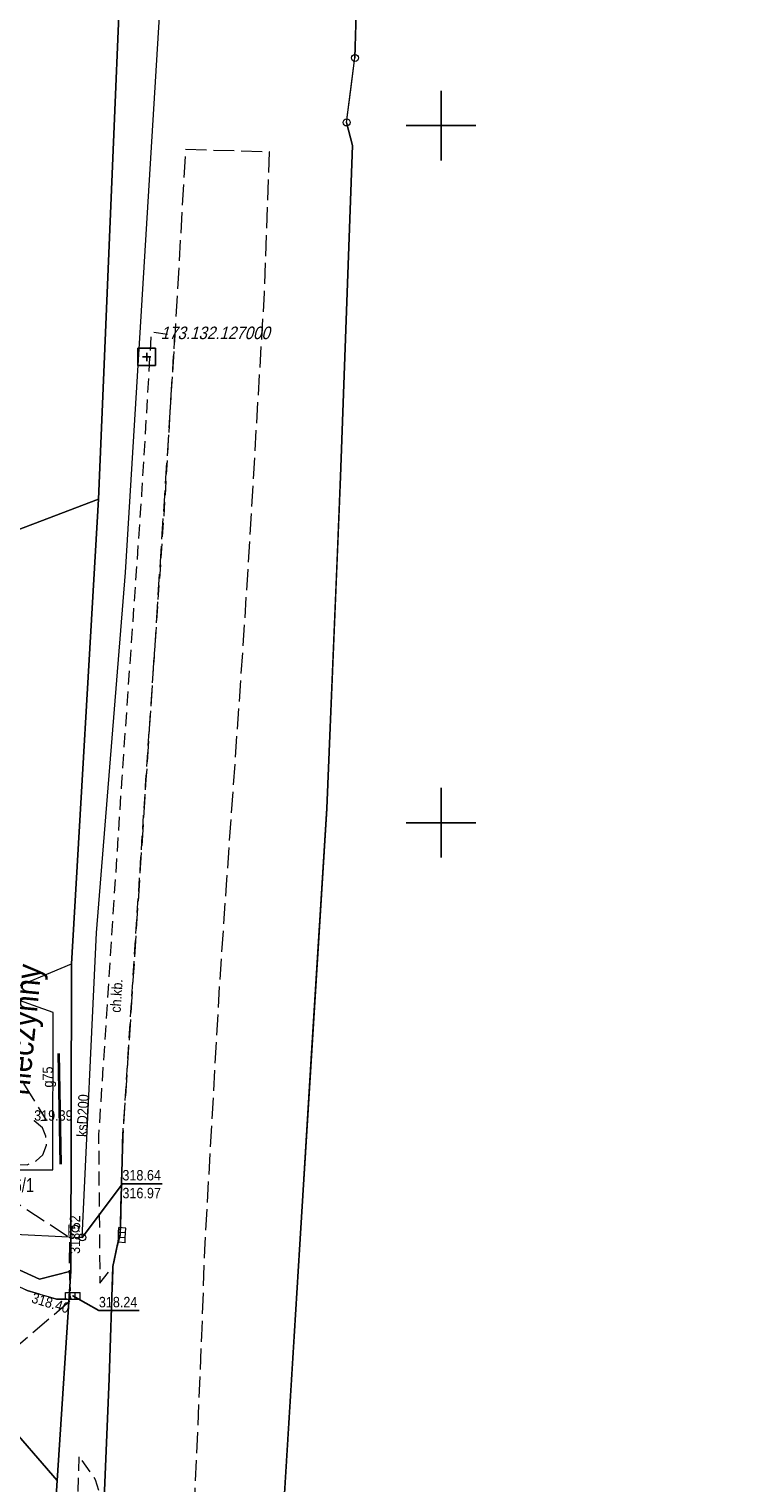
# Model space of a CAD drawing. Header units: metres. Extents: x 7423100 to 7431699, y 5527887 to 5533362.
# Tile 71 of 114: x 7428570 to 7428622, y 5529703 to 5529807. Entities that reach past the tile are written whole.
import ezdxf
from ezdxf.enums import TextEntityAlignment as Align

# ---------------------------------------------------------------- set-up
doc = ezdxf.new("R2010")
doc.units = ezdxf.units.M
doc.header["$MEASUREMENT"] = 0
for name, pattern in [('1.0_0.5', [1.5, 1, -0.5]), ('1.5_0.5', [2, 1.5, -0.5]), ('219-500', [0])]:
    doc.linetypes.add(name, pattern=pattern)
doc.layers.get('0').update_dxf_attribs({"color": 2, "linetype": 'CONTINUOUS', "lineweight": 5})
for name, color, linetype in [('202-punkt graniczny', 7, 'CONTINUOUS'), ('203-punkt graniczny', 7, 'CONTINUOUS'), ('211-numer działki ewidencyjnej', 7, 'CONTINUOUS'), ('217-kontur klasyfikacyjny', 7, 'CONTINUOUS'), ('218-kontur użytku gruntowego', 7, 'CONTINUOUS'), ('219-działka ewidencyjna', 7, 'CONTINUOUS'), ('chodnik', 7, 'CONTINUOUS'), ('chodnik-Atr17', 7, 'CONTINUOUS'), ('jezdnia', 7, 'CONTINUOUS'), ('kratka ściekowa', 7, 'CONTINUOUS'), ('krawężnik', 7, 'CONTINUOUS'), ('obszar utwardzony', 7, 'CONTINUOUS'), ('ogrodzenie trwałe', 7, 'CONTINUOUS'), ('pikieta sztuczna', 7, 'CONTINUOUS'), ('pikieta sztuczna-Atr2', 7, 'CONTINUOUS'), ('podpora (punkt)', 7, 'CONTINUOUS'), ('przewód gazowy', 7, 'CONTINUOUS'), ('przewód gazowy-Atr1', 7, 'CONTINUOUS'), ('przewód gazowy-Atr6', 7, 'CONTINUOUS'), ('przewód kanalizacyjny', 7, 'CONTINUOUS'), ('przewód kanalizacyjny-Atr1', 7, 'CONTINUOUS'), ('rzedna', 7, 'CONTINUOUS'), ('rzedna-Atr2', 7, 'CONTINUOUS'), ('rzedna-Atr3', 7, 'CONTINUOUS'), ('studnia kanalizacyjna', 7, 'CONTINUOUS'), ('studnia kanalizacyjna-Atr17', 7, 'CONTINUOUS'), ('Szczegółowa osnowa geodezyjna pozioma', 7, 'CONTINUOUS'), ('Szczegółowa osnowa geodezyjna pozioma-Atr103', 7, 'CONTINUOUS'), ('Wstawianie ramki sekcyjnej z opisem', 7, 'CONTINUOUS')]:
    doc.layers.add(name, color=color, linetype=linetype)
doc.styles.get("Standard").update_dxf_attribs({"font": 'Working1250.shx', "width": 0.75})
doc.linetypes.add('902-500', pattern='A,3.75,0,[1,ksztalty.shx,S=0.5,R=0,X=0,Y=0],3.75', length=7.5)

# ---------------------------------------------------------------- blocks, each defined once
blk = doc.blocks.new('203')
at = {"linetype": 'Continuous', "lineweight": 0}
h = blk.add_hatch(color=0, dxfattribs=at)
edge = h.paths.add_edge_path()
edge.add_arc((0, 0), 0.045, 0, 360)
blk = doc.blocks.new('202')
at = {"color": 0, "linetype": 'Continuous', "lineweight": 0}
blk.add_circle((0, 0), 0.25, dxfattribs=at)
blk = doc.blocks.new('PW01')
at = {"linetype": 'Continuous', "lineweight": 13}
h = blk.add_hatch(color=0, dxfattribs=at)
edge = h.paths.add_edge_path()
edge.add_arc((0, 0), 0.045, 0, 360)
blk = doc.blocks.new('US05')
at = {"color": 0, "linetype": 'Continuous', "lineweight": 13}
for p, q in [((-0.525, -0.25), (-0.525, 0.25)), ((-0.525, 0.25), (-0.175, 0.25)), ((-0.175, -0.25), (-0.175, 0.25)), ((-0.175, 0.25), (0.175, 0.25)), ((0.175, -0.25), (0.175, 0.25)), ((0.175, 0.25), (0.525, 0.25)), ((0.525, -0.25), (0.525, 0.25)), ((-0.525, -0.25), (-0.175, -0.25)), ((-0.175, -0.25), (0.175, -0.25)), ((0.175, -0.25), (0.525, -0.25))]:
    blk.add_line(p, q, dxfattribs=at)
blk = doc.blocks.new('US15')
at = {"color": 0, "linetype": 'Continuous', "lineweight": 13}
blk.add_circle((0, 0), 0.25, dxfattribs=at)
blk = doc.blocks.new('IB04')
at = {"color": 0, "linetype": 'Continuous', "lineweight": 13}
blk.add_circle((0, 0), 0.25, dxfattribs=at)
blk = doc.blocks.new('OSSP')
at = {"color": 0}
for p, q in [((-0.626, 0.625), (-0.626, -0.625)), ((-0.626, 0.625), (-0.626, -0.625)), ((0.624, 0.625), (-0.626, 0.625)), ((0.624, 0.625), (-0.626, 0.625)), ((0.3, 0), (-0.3, 0)), ((0.3, 0), (-0.3, 0)), ((0, -0.3), (0, 0.3)), ((0, -0.3), (0, 0.3)), ((0.624, -0.625), (0.624, 0.625)), ((0.624, -0.625), (0.624, 0.625)), ((-0.626, -0.625), (0.624, -0.625)), ((-0.626, -0.625), (0.624, -0.625))]:
    blk.add_line(p, q, dxfattribs=at)
blk = doc.blocks.new('RAMKA500K')
at = {"color": 0}
for p, q in [((197.5, 250), (202.5, 250)), ((200, 247.5), (200, 250)), ((200, 47.5), (200, 52.5)), ((197.5, 50), (202.5, 50)), ((200, 0), (200, 2.5)), ((197.5, 0), (202.5, 0))]:
    blk.add_line(p, q, dxfattribs=at)

msp = doc.modelspace()

# ---------------------------------------------------------------- linework, layer by layer
at = {"layer": '217-kontur klasyfikacyjny', "color": 92, "linetype": 'Continuous', "lineweight": 18, "flags": 128}
for points in [[(7428575.43, 5529773.21), (7428578.04, 5529835.25)], [(7428561.29, 5529767.82), (7428575.43, 5529773.21)], [(7428575.43, 5529773.21), (7428561.29, 5529767.82)], [(7428573.5, 5529739.89), (7428575.43, 5529773.21)], [(7428573.44, 5529717.83), (7428573.5, 5529739.89)], [(7428564.82, 5529720.17), (7428571.21, 5529717.27)], [(7428571.21, 5529717.27), (7428573.44, 5529717.83)]]:
    msp.add_lwpolyline(points, dxfattribs=at)
at = {"layer": '218-kontur użytku gruntowego', "color": 3, "linetype": 'Continuous', "lineweight": 18, "flags": 128}
for points in [[(7428575.43, 5529773.21), (7428578.04, 5529835.25)], [(7428578.04, 5529835.25), (7428575.43, 5529773.21)], [(7428593.83, 5529804.85), (7428594.15, 5529815.9)], [(7428593.56, 5529802.75), (7428593.83, 5529804.85)], [(7428593.23, 5529800.22), (7428593.56, 5529802.75)], [(7428593.64, 5529798.56), (7428593.23, 5529800.22)], [(7428592.8, 5529774.82), (7428593.64, 5529798.56)], [(7428592.7, 5529772.39), (7428592.8, 5529774.82)], [(7428561.29, 5529767.82), (7428575.43, 5529773.21)], [(7428575.43, 5529773.21), (7428561.29, 5529767.82)], [(7428573.5, 5529739.89), (7428575.43, 5529773.21)], [(7428575.43, 5529773.21), (7428573.5, 5529739.89)], [(7428592.55, 5529768.78), (7428592.7, 5529772.39)], [(7428592.05, 5529756.84), (7428592.55, 5529768.78)], [(7428591.8, 5529751.01), (7428592.05, 5529756.84)], [(7428590.77, 5529734.24), (7428591.8, 5529751.01)], [(7428573.44, 5529717.83), (7428573.5, 5529739.89)], [(7428573.5, 5529739.89), (7428573.44, 5529717.83)], [(7428590.09, 5529723.26), (7428590.77, 5529734.24)], [(7428588.46, 5529696.83), (7428590.09, 5529723.26)], [(7428564.82, 5529720.17), (7428571.21, 5529717.27)], [(7428571.21, 5529717.27), (7428564.82, 5529720.17)], [(7428571.21, 5529717.27), (7428573.44, 5529717.83)], [(7428573.44, 5529717.83), (7428571.21, 5529717.27)], [(7428572.47, 5529702.82), (7428573.44, 5529717.83)], [(7428573.44, 5529717.83), (7428572.47, 5529702.82)], [(7428572.47, 5529702.82), (7428568.63, 5529707.28)], [(7428568.63, 5529707.28), (7428572.47, 5529702.82)], [(7428572.38, 5529701.32), (7428572.47, 5529702.82)], [(7428572.47, 5529702.82), (7428572.38, 5529701.32)]]:
    msp.add_lwpolyline(points, dxfattribs=at)
at = {"layer": '219-działka ewidencyjna', "color": 7, "linetype": '219-500', "lineweight": 18, "flags": 128}
for points in [[(7428575.43, 5529773.21), (7428578.27, 5529840.82)], [(7428594.52, 5529828.42), (7428593.83, 5529804.85)], [(7428593.23, 5529800.22), (7428593.83, 5529804.85)], [(7428593.23, 5529800.22), (7428593.64, 5529798.56)], [(7428593.64, 5529798.56), (7428592.8, 5529774.82)], [(7428592.8, 5529774.82), (7428591.8, 5529751.01)], [(7428575.43, 5529773.21), (7428561.29, 5529767.82)], [(7428573.5, 5529739.89), (7428575.43, 5529773.21)], [(7428591.8, 5529751.01), (7428590.09, 5529723.26)], [(7428553.88, 5529731.66), (7428573.5, 5529739.89)], [(7428573.44, 5529717.83), (7428573.5, 5529739.89)], [(7428590.09, 5529723.26), (7428587.46, 5529680.55)], [(7428564.82, 5529720.17), (7428571.21, 5529717.27)], [(7428571.21, 5529717.27), (7428573.44, 5529717.83)], [(7428573.44, 5529717.83), (7428572.47, 5529702.82)], [(7428572.47, 5529702.82), (7428568.63, 5529707.28)], [(7428572.47, 5529702.82), (7428572.38, 5529701.32)]]:
    msp.add_lwpolyline(points, dxfattribs=at)
at = {"layer": 'chodnik', "color": 7, "linetype": '1.0_0.5', "lineweight": 18, "flags": 128}
for points in [[(7428575.53, 5529716.98), (7428576.47, 5529718.18), (7428576.78, 5529719.65), (7428576.99, 5529720.44), (7428577.18, 5529727.56), (7428578.84, 5529753.1), (7428580.17, 5529772.51), (7428580.91, 5529784.94), (7428579.21, 5529785.17), (7428578.52, 5529773.51), (7428577.11, 5529753.25), (7428575.44, 5529727.6)], [(7428572.83, 5529655.44), (7428572.65, 5529644.22), (7428574.26, 5529644.54), (7428574.52, 5529655.41), (7428574.76, 5529669.31), (7428575.39, 5529686.38), (7428575.81, 5529700.94), (7428575.22, 5529702.88), (7428574.02, 5529704.61), (7428573.62, 5529686.43), (7428573, 5529669.29)]]:
    msp.add_lwpolyline(points, close=True, dxfattribs=at)
at = {"layer": 'jezdnia', "color": 7, "linetype": '1.5_0.5', "lineweight": 18, "flags": 128}
for points in [[(7428749.74, 5529629.12), (7428745.97, 5529628.93), (7428745.08, 5529628.9), (7428730.71, 5529627.97), (7428726.85, 5529627.73), (7428719.83, 5529627.29), (7428715.2, 5529627.01), (7428707.05, 5529626.4), (7428701.3, 5529625.89), (7428688.2, 5529624.7), (7428682.57, 5529624.18), (7428669.16, 5529622.79), (7428660.16, 5529621.76), (7428652.78, 5529620.87), (7428650.62, 5529620.53), (7428644.44, 5529619.74), (7428633.96, 5529618.66), (7428606.69, 5529615.51), (7428602.86, 5529615.84), (7428593.06, 5529615.47), (7428588.3, 5529616.11), (7428583.78, 5529617.16), (7428581.7, 5529618.24), (7428580.94, 5529619.32), (7428580.76, 5529640.44), (7428580.85, 5529641), (7428580.86, 5529647.98), (7428580.93, 5529655.59), (7428581.17, 5529667.58), (7428581.72, 5529687.04), (7428582.85, 5529713.23), (7428583.06, 5529719.38), (7428584.12, 5529738.25), (7428584.62, 5529745.55), (7428585.82, 5529762.72), (7428586.16, 5529768.17), (7428587.34, 5529788), (7428587.7, 5529798.11), (7428581.67, 5529798.27), (7428580.91, 5529784.94), (7428578.84, 5529753.1), (7428577.18, 5529727.56), (7428576.99, 5529720.44), (7428576.78, 5529719.65), (7428576.47, 5529718.18), (7428576.19, 5529710.14), (7428575.81, 5529700.94), (7428575.39, 5529686.38), (7428574.76, 5529669.31), (7428574.52, 5529655.41), (7428574.26, 5529644.54), (7428574.25, 5529638.35), (7428574.24, 5529623.9), (7428574.24, 5529617.59), (7428574.23, 5529615.92), (7428574.24, 5529607.58), (7428574.28, 5529594.8), (7428574.35, 5529578.53), (7428574.26, 5529575.31), (7428574.32, 5529566.67), (7428580.67, 5529567.35), (7428580.64, 5529575.18), (7428580.86, 5529582.81), (7428580.97, 5529595.75), (7428581.13, 5529598.76), (7428581.46, 5529600.31), (7428581.98, 5529601.66), (7428582.69, 5529602.96), (7428583.65, 5529604.05), (7428584.81, 5529604.92), (7428586.11, 5529605.57), (7428588.02, 5529606.19), (7428589.98, 5529606.72), (7428592.9, 5529607.37), (7428595.85, 5529607.96), (7428598.8, 5529608.44), (7428603.76, 5529609.16), (7428605.76, 5529609.38), (7428614.68, 5529610.43), (7428628.62, 5529612.02), (7428643.51, 5529613.78), (7428650.43, 5529614.58), (7428659.42, 5529615.64), (7428666.35, 5529616.42), (7428674.32, 5529617.24), (7428683.27, 5529618.1), (7428694.23, 5529619.13), (7428701.2, 5529619.78), (7428706.21, 5529620.18), (7428715.14, 5529620.85), (7428726.12, 5529621.5), (7428739.1, 5529622.36), (7428748.07, 5529622.9), (7428778.02, 5529624.83), (7428790.4, 5529625.66), (7428800.03, 5529626.33), (7428810.03, 5529627.1), (7428814, 5529627.46), (7428818.98, 5529628.06), (7428824.9, 5529629.02), (7428828.86, 5529629.73), (7428837.69, 5529631.46), (7428845.57, 5529633.02), (7428854.38, 5529634.82), (7428854.59, 5529640.92), (7428842.27, 5529638.37), (7428828.23, 5529635.7), (7428816.75, 5529633.79), (7428813.93, 5529633.63), (7428808.63, 5529633.15), (7428798.02, 5529632.3), (7428787.53, 5529631.6), (7428779.88, 5529631.04), (7428775.22, 5529630.73), (7428774.26, 5529630.64), (7428766.55, 5529630.15), (7428762.9, 5529629.92), (7428752.24, 5529629.35), (7428751.35, 5529629.23)], [(7428365.2, 5529671.12), (7428355.42, 5529669.42), (7428348.14, 5529667.82), (7428344.3, 5529666.81), (7428338.87, 5529665.13), (7428328.22, 5529660.95), (7428319.93, 5529657.97), (7428316.34, 5529656.74), (7428307.52, 5529654.24), (7428298.23, 5529651.97), (7428286.1, 5529649.04), (7428288.31, 5529645.07), (7428289.26, 5529646.08), (7428291.25, 5529647.51), (7428298.99, 5529649.58), (7428308.08, 5529651.81), (7428317.27, 5529654.39), (7428329.01, 5529658.6), (7428340.07, 5529662.84), (7428344.8, 5529664.37), (7428348.77, 5529665.47), (7428355.75, 5529667.03), (7428361.95, 5529667.97), (7428363.33, 5529662.92), (7428366.76, 5529663.59), (7428367.81, 5529663.91), (7428367.32, 5529668.62), (7428378.47, 5529670.93), (7428387.19, 5529672.6), (7428394.27, 5529674.11), (7428403.29, 5529676.25), (7428410.81, 5529678.44), (7428429.3, 5529683.86), (7428435.11, 5529685.57), (7428440.75, 5529687.14), (7428441.34, 5529686.91), (7428447.4, 5529688.57), (7428447.89, 5529689.13), (7428454.36, 5529691.12), (7428454.64, 5529690.51), (7428461.12, 5529692.26), (7428461.32, 5529692.97), (7428465.73, 5529694.37), (7428469.31, 5529695.19), (7428474.55, 5529696.99), (7428483.07, 5529699.73), (7428489.68, 5529701.97), (7428496.26, 5529704.1), (7428500.35, 5529705.48), (7428504.2, 5529706.93), (7428506.33, 5529707.7), (7428512.22, 5529710.02), (7428515.34, 5529711.18), (7428528.68, 5529716.58), (7428537.92, 5529720.33), (7428543.62, 5529722.76), (7428545.74, 5529723.61), (7428548.16, 5529724.36), (7428549.65, 5529724.76), (7428550.99, 5529723.8), (7428562.44, 5529713.56), (7428561.55, 5529712.03), (7428564.19, 5529709.02), (7428566.39, 5529710.14), (7428567.93, 5529711.04), (7428573.5, 5529715.82), (7428572.43, 5529715.82), (7428570.32, 5529716.46), (7428568.63, 5529717.17), (7428567.21, 5529718.12), (7428565.13, 5529719.77), (7428557.07, 5529726.19), (7428551.19, 5529731.04), (7428550.7, 5529730.96), (7428549.12, 5529732.11), (7428545.33, 5529735.12), (7428540.96, 5529738.55), (7428541, 5529739.22), (7428538.64, 5529740.78), (7428535.54, 5529743.56), (7428533.3, 5529745.49), (7428532.21, 5529745.29), (7428524.06, 5529751.4), (7428521.57, 5529749.33), (7428524.83, 5529746.66), (7428535.14, 5529738.91), (7428545.5, 5529730.55), (7428545.55, 5529728.6), (7428544.66, 5529727.14), (7428541.96, 5529725.1), (7428532.03, 5529720.58), (7428517.03, 5529714.54), (7428511.5, 5529712.33), (7428505.04, 5529709.83), (7428498.7, 5529707.7), (7428497.76, 5529707.44), (7428489.77, 5529704.68), (7428482.39, 5529702.17), (7428474.13, 5529699.6), (7428471.72, 5529698.79), (7428464.89, 5529696.82), (7428454.92, 5529693.92), (7428453.93, 5529693.66), (7428447.05, 5529691.68), (7428446.4, 5529691.42), (7428434.46, 5529688.08), (7428428.43, 5529686.24), (7428420.11, 5529683.88), (7428418.96, 5529683.47), (7428410.39, 5529680.93), (7428402.44, 5529678.57), (7428394.84, 5529676.74), (7428385.53, 5529674.8), (7428376.38, 5529673.09)]]:
    msp.add_lwpolyline(points, close=True, dxfattribs=at)
at = {"layer": 'krawężnik', "color": 7, "linetype": 'Continuous', "lineweight": 25, "flags": 128}
for points in [[(7428576.47, 5529718.18), (7428576.78, 5529719.65), (7428576.99, 5529720.44), (7428577.18, 5529727.56)], [(7428574.35, 5529578.53), (7428574.28, 5529594.8), (7428574.24, 5529607.58), (7428574.23, 5529615.92), (7428574.24, 5529617.59), (7428574.24, 5529623.9), (7428574.25, 5529638.35), (7428574.26, 5529644.54), (7428574.52, 5529655.41), (7428574.76, 5529669.31), (7428575.39, 5529686.38), (7428575.81, 5529700.94), (7428576.19, 5529710.14), (7428576.47, 5529718.18)]]:
    msp.add_lwpolyline(points, dxfattribs=at)
at = {"layer": 'obszar utwardzony', "color": 7, "linetype": '1.5_0.5', "lineweight": 18, "flags": 128}
msp.add_lwpolyline([(7428551.19, 5529731.04), (7428557.07, 5529726.19), (7428565.13, 5529719.77), (7428567.21, 5529718.12), (7428568.63, 5529717.17), (7428570.32, 5529716.46), (7428572.43, 5529715.82), (7428573.5, 5529715.82), (7428573.44, 5529716.26), (7428573.36, 5529718.07), (7428573.37, 5529720.23), (7428567.42, 5529724.12), (7428567.3, 5529726.82), (7428568.38, 5529726.86), (7428568.6, 5529726.2), (7428569.15, 5529725.69), (7428569.76, 5529725.49), (7428570.32, 5529725.47), (7428570.96, 5529725.76), (7428571.45, 5529726.19), (7428571.7, 5529726.87), (7428571.65, 5529727.53), (7428571.41, 5529728.11), (7428570.82, 5529728.63), (7428571.71, 5529728.67), (7428568.61, 5529733.64), (7428568.57, 5529729.13), (7428564.98, 5529729.16), (7428561.92, 5529726.82), (7428558.71, 5529730.15), (7428556.89, 5529731.74), (7428555.44, 5529730.74), (7428555.16, 5529731.13), (7428553.48, 5529731), (7428552.5, 5529730.97), (7428551.76, 5529731.64)], close=True, dxfattribs=at)
at = {"layer": 'ogrodzenie trwałe', "color": 7, "linetype": '902-500', "lineweight": 35, "flags": 128}
msp.add_lwpolyline([(7428572.73, 5529725.52), (7428572.59, 5529733.44)], dxfattribs=at)
at = {"layer": 'przewód gazowy', "color": 52, "linetype": 'Continuous', "lineweight": 18, "flags": 128}
msp.add_lwpolyline([(7428568.18, 5529725.11), (7428572.16, 5529725.11), (7428572.18, 5529736.39), (7428569.36, 5529737.39)], dxfattribs=at)
at = {"layer": 'przewód kanalizacyjny', "color": 34, "linetype": 'Continuous', "lineweight": 18, "flags": 128}
for points in [[(7428574.27, 5529720.26), (7428575.28, 5529742.11), (7428577.37, 5529767.94), (7428580.05, 5529811.77), (7428582.46, 5529858.2), (7428583.51, 5529872.75), (7428583.78, 5529880.92), (7428587.34, 5529925.24)], [(7428470.3, 5529804.06), (7428485.38, 5529781.02), (7428498.96, 5529762.52), (7428515.19, 5529747.76), (7428524.25, 5529750.99), (7428544.74, 5529735.55), (7428549.22, 5529732.07), (7428556.15, 5529727.13), (7428564.56, 5529720.74), (7428574.27, 5529720.26)]]:
    msp.add_lwpolyline(points, dxfattribs=at)
at = {"layer": 'rzedna-Atr2', "color": 7, "flags": 128}
for points in [[(7428574.27, 5529720.26), (7428577.15, 5529724.11), (7428580, 5529724.11)], [(7428573.59, 5529716.07), (7428575.46, 5529715.01), (7428578.35, 5529715.01)]]:
    msp.add_lwpolyline(points, dxfattribs=at)

# ---------------------------------------------------------------- block references
at = {"layer": '202-punkt graniczny', "color": 7, "linetype": 'Continuous', "lineweight": 18}
for p in [(7428593.83, 5529804.85), (7428593.23, 5529800.22)]:
    msp.add_blockref('202', p, dxfattribs=at)
at = {"layer": '203-punkt graniczny', "color": 7, "linetype": 'Continuous', "lineweight": 18}
for p in [(7428593.64, 5529798.56), (7428592.8, 5529774.82), (7428575.43, 5529773.21), (7428591.8, 5529751.01), (7428573.5, 5529739.89), (7428590.09, 5529723.26), (7428571.21, 5529717.27), (7428573.44, 5529717.83), (7428572.47, 5529702.82)]:
    msp.add_blockref('203', p, dxfattribs=at)
at = {"layer": 'kratka ściekowa', "color": 34, "linetype": 'Continuous', "lineweight": 18}
for p, rotation in [((7428577.12, 5529720.42), 86.619), ((7428573.59, 5529716.07), 0.069)]:
    msp.add_blockref('US05', p, dxfattribs=dict(at, rotation=rotation))
at = {"layer": 'pikieta sztuczna', "color": 7, "linetype": 'Continuous', "lineweight": 13}
for p in [(7428570.82, 5529728.63), (7428573.37, 5529720.23), (7428572.43, 5529715.82)]:
    msp.add_blockref('PW01', p, dxfattribs=at)
at = {"layer": 'podpora (punkt)', "color": 7, "linetype": 'Continuous', "lineweight": 18}
msp.add_blockref('IB04', (7428573.78, 5529720.89), dxfattribs=at)
at = {"layer": 'rzedna', "color": 34, "linetype": 'Continuous', "lineweight": 18, "rotation": 357.108}
msp.add_blockref('PW01', (7428574.27, 5529720.26), dxfattribs=at)
at = {"layer": 'rzedna', "color": 34, "linetype": 'Continuous', "lineweight": 18}
msp.add_blockref('PW01', (7428573.59, 5529716.07), dxfattribs=at)
at = {"layer": 'studnia kanalizacyjna', "color": 34, "linetype": 'Continuous', "lineweight": 18, "rotation": 357.108}
msp.add_blockref('US15', (7428574.27, 5529720.26), dxfattribs=at)
at = {"layer": 'Szczegółowa osnowa geodezyjna pozioma', "color": 7, "linetype": 'Continuous', "lineweight": 18}
msp.add_blockref('OSSP', (7428578.89, 5529783.41), dxfattribs=at)
at = {"layer": 'Wstawianie ramki sekcyjnej z opisem', "color": 7, "linetype": 'Continuous', "lineweight": 13}
for p in [(7428400, 5529750), (7428400, 5529500)]:
    msp.add_blockref('RAMKA500K', p, dxfattribs=at)

# ---------------------------------------------------------------- texts
at = {"layer": '211-numer działki ewidencyjnej', "color": 7, "linetype": 'Continuous', "lineweight": 18, "width": 0.79}
msp.add_text('146/1', height=1, dxfattribs=at).set_placement((7428568.17, 5529723.51))
at = {"layer": 'chodnik-Atr17', "color": 7, "width": 0.9}
msp.add_text('ch.kb.', height=0.75, rotation=86.281, dxfattribs=at).set_placement((7428577.02, 5529736.36))
at = {"layer": 'pikieta sztuczna-Atr2', "color": 7, "width": 0.9}
msp.add_text('319.39', height=0.75, dxfattribs=at).set_placement((7428570.82, 5529728.63))
for s, rotation, p in [('318.52', 89.734, (7428573.36, 5529719.08)), ('318.40', 343.126, (7428570.79, 5529716.32))]:
    msp.add_text(s, height=0.75, rotation=rotation, dxfattribs=at).set_placement(p, align=Align.TOP_LEFT)
at = {"layer": 'przewód gazowy-Atr1', "color": 40, "width": 0.9}
msp.add_text('g75', height=0.75, rotation=90, dxfattribs=at).set_placement((7428572.17, 5529731.01))
at = {"layer": 'przewód gazowy-Atr6', "color": 7, "width": 0.903}
msp.add_text('nieczynny', height=1.75, rotation=84.419, dxfattribs=at).set_placement((7428568.7, 5529730.58), align=Align.TOP_LEFT)
at = {"layer": 'przewód kanalizacyjny-Atr1', "color": 34, "width": 0.9}
msp.add_text('ksD200', height=0.75, rotation=87.275, dxfattribs=at).set_placement((7428574.6, 5529727.45))
at = {"layer": 'rzedna-Atr2', "color": 34, "width": 0.9}
for s, p in [('318.64', (7428577.15, 5529724.12)), ('318.24', (7428575.46, 5529715.02))]:
    msp.add_text(s, height=0.75, dxfattribs=at).set_placement(p, align=Align.BOTTOM_LEFT)
at = {"layer": 'rzedna-Atr3', "color": 34, "width": 0.9}
msp.add_text('316.97', height=0.75, dxfattribs=at).set_placement((7428577.15, 5529722.84), align=Align.BOTTOM_LEFT)
at = {"layer": 'studnia kanalizacyjna-Atr17', "color": 34, "width": 0.9}
msp.add_text('k', height=0.75, dxfattribs=at).set_placement((7428573.21, 5529720.38))
at = {"layer": 'Szczegółowa osnowa geodezyjna pozioma-Atr103', "color": 7, "oblique": 15, "width": 0.9}
msp.add_text('173.132.127000', height=0.9, dxfattribs=at).set_placement((7428579.89, 5529784.41), align=Align.BOTTOM_LEFT)

doc.saveas('drawing.dxf')
